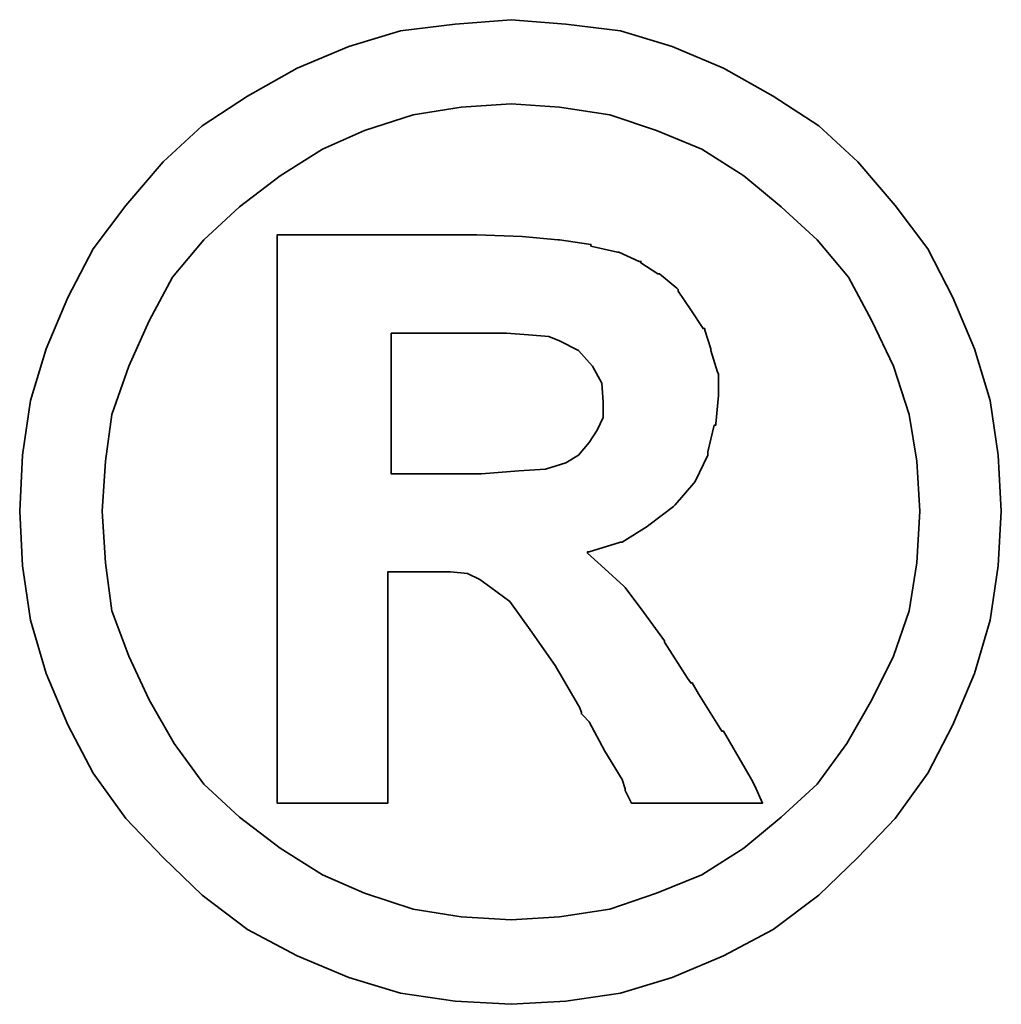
# Model space of a CAD drawing. Header units: inches. Extents: x -2126 to 1950, y 74 to 2136.
# Tile 48 of 52: x 221.856 to 222.393, y 144.174 to 144.712. Entities that reach past the tile are written whole.
import ezdxf

# ---------------------------------------------------------------- set-up
doc = ezdxf.new("R2010")
doc.units = ezdxf.units.IN
doc.header["$MEASUREMENT"] = 0
doc.layers.add('DIM', color=4, linetype='Continuous')
doc.layers.add('layer 1', color=7, linetype='Continuous')

# ---------------------------------------------------------------- blocks, each defined once
blk = doc.blocks.new('TBI MOTION logo(完整正式版)')
at = {"layer": 'layer 1', "color": 22, "lineweight": 35}
for points, knots in [([(81.20634, 4.98624), (81.20634, 4.98624), (81.18649, 5.32862), (81.18649, 5.32862), (81.18649, 5.32862), (81.18649, 5.32862), (81.13886, 5.66206), (81.13886, 5.66206), (81.13886, 5.66206), (81.13886, 5.66206), (81.04359, 5.97764), (81.04359, 5.97764), (81.04359, 5.97764), (81.04359, 5.97764), (80.91061, 6.29124), (80.91061, 6.29124), (80.91061, 6.29124), (80.91061, 6.29124), (80.75778, 6.58697), (80.75778, 6.58697), (80.75778, 6.58697), (80.75778, 6.58697), (80.5593, 6.85294), (80.5593, 6.85294), (80.5593, 6.85294), (80.5593, 6.85294), (80.33105, 7.1189), (80.33105, 7.1189), (80.33105, 7.1189), (80.33105, 7.1189), (80.09287, 7.33921), (80.09287, 7.33921), (80.09287, 7.33921), (80.09287, 7.33921), (79.815, 7.51982), (79.815, 7.51982), (79.815, 7.51982), (79.815, 7.51982), (79.51133, 7.69051), (79.51133, 7.69051), (79.51133, 7.69051), (79.51133, 7.69051), (79.19773, 7.8235), (79.19773, 7.8235), (79.19773, 7.8235), (79.19773, 7.8235), (78.88215, 7.91877), (78.88215, 7.91877), (78.88215, 7.91877), (78.88215, 7.91877), (78.54871, 7.95846), (78.54871, 7.95846), (78.54871, 7.95846), (78.54871, 7.95846), (78.21526, 7.98625), (78.21526, 7.98625), (78.21526, 7.98625), (78.21526, 7.98625), (77.87388, 7.95846), (77.87388, 7.95846), (77.87388, 7.95846), (77.87388, 7.95846), (77.54044, 7.91877), (77.54044, 7.91877), (77.54044, 7.91877), (77.54044, 7.91877), (77.22485, 7.8235), (77.22485, 7.8235), (77.22485, 7.8235), (77.22485, 7.8235), (76.91027, 7.69051), (76.91027, 7.69051), (76.91027, 7.69051), (76.91027, 7.69051), (76.6056, 7.51982), (76.6056, 7.51982), (76.6056, 7.51982), (76.6056, 7.51982), (76.32972, 7.33921), (76.32972, 7.33921), (76.32972, 7.33921), (76.32972, 7.33921), (76.09154, 7.1189), (76.09154, 7.1189), (76.09154, 7.1189), (76.09154, 7.1189), (75.86329, 6.85294), (75.86329, 6.85294), (75.86329, 6.85294), (75.86329, 6.85294), (75.66382, 6.58697), (75.66382, 6.58697), (75.66382, 6.58697), (75.66382, 6.58697), (75.51099, 6.29124), (75.51099, 6.29124), (75.51099, 6.29124), (75.51099, 6.29124), (75.37702, 5.97764), (75.37702, 5.97764), (75.37702, 5.97764), (75.37702, 5.97764), (75.28175, 5.66206), (75.28175, 5.66206), (75.28175, 5.66206), (75.28175, 5.66206), (75.23411, 5.32862), (75.23411, 5.32862), (75.23411, 5.32862), (75.23411, 5.32862), (75.21625, 4.98624), (75.21625, 4.98624), (75.21625, 4.98624), (75.21625, 4.98624), (75.23411, 4.6528), (75.23411, 4.6528), (75.23411, 4.6528), (75.23411, 4.6528), (75.28175, 4.32035), (75.28175, 4.32035), (75.28175, 4.32035), (75.28175, 4.32035), (75.37702, 3.99583), (75.37702, 3.99583), (75.37702, 3.99583), (75.37702, 3.99583), (75.51099, 3.68224), (75.51099, 3.68224), (75.51099, 3.68224), (75.51099, 3.68224), (75.66382, 3.38749), (75.66382, 3.38749), (75.66382, 3.38749), (75.66382, 3.38749), (75.86329, 3.10963), (75.86329, 3.10963), (75.86329, 3.10963), (75.86329, 3.10963), (76.09154, 2.87145), (76.09154, 2.87145), (76.09154, 2.87145), (76.09154, 2.87145), (76.32972, 2.6432), (76.32972, 2.6432), (76.32972, 2.6432), (76.32972, 2.6432), (76.6056, 2.43381), (76.6056, 2.43381), (76.6056, 2.43381), (76.6056, 2.43381), (76.91027, 2.27205), (76.91027, 2.27205), (76.91027, 2.27205), (76.91027, 2.27205), (77.22485, 2.13906), (77.22485, 2.13906), (77.22485, 2.13906), (77.22485, 2.13906), (77.54044, 2.0438), (77.54044, 2.0438), (77.54044, 2.0438), (77.54044, 2.0438), (77.87388, 1.99616), (77.87388, 1.99616), (77.87388, 1.99616), (77.87388, 1.99616), (78.21526, 1.97631), (78.21526, 1.97631), (78.21526, 1.97631), (78.21526, 1.97631), (78.54871, 1.99616), (78.54871, 1.99616), (78.54871, 1.99616), (78.54871, 1.99616), (78.88215, 2.0438), (78.88215, 2.0438), (78.88215, 2.0438), (78.88215, 2.0438), (79.19773, 2.13906), (79.19773, 2.13906), (79.19773, 2.13906), (79.19773, 2.13906), (79.51133, 2.27205), (79.51133, 2.27205), (79.51133, 2.27205), (79.51133, 2.27205), (79.815, 2.43381), (79.815, 2.43381), (79.815, 2.43381), (79.815, 2.43381), (80.09287, 2.6432), (80.09287, 2.6432), (80.09287, 2.6432), (80.09287, 2.6432), (80.33105, 2.87145), (80.33105, 2.87145), (80.33105, 2.87145), (80.33105, 2.87145), (80.5593, 3.10963), (80.5593, 3.10963), (80.5593, 3.10963), (80.5593, 3.10963), (80.75778, 3.38749), (80.75778, 3.38749), (80.75778, 3.38749), (80.75778, 3.38749), (80.91061, 3.68224), (80.91061, 3.68224), (80.91061, 3.68224), (80.91061, 3.68224), (81.04359, 3.99583), (81.04359, 3.99583), (81.04359, 3.99583), (81.04359, 3.99583), (81.13886, 4.32035), (81.13886, 4.32035), (81.13886, 4.32035), (81.13886, 4.32035), (81.18649, 4.6528), (81.18649, 4.6528), (81.18649, 4.6528), (81.18649, 4.6528), (81.20634, 4.98624), (81.20634, 4.98624)], [0, 0, 0, 0, 0.0178571, 0.0178571, 0.0178571, 0.0178571, 0.0357143, 0.0357143, 0.0357143, 0.0357143, 0.0535714, 0.0535714, 0.0535714, 0.0535714, 0.0714286, 0.0714286, 0.0714286, 0.0714286, 0.0892857, 0.0892857, 0.0892857, 0.0892857, 0.1071429, 0.1071429, 0.1071429, 0.1071429, 0.125, 0.125, 0.125, 0.125, 0.1428571, 0.1428571, 0.1428571, 0.1428571, 0.1607143, 0.1607143, 0.1607143, 0.1607143, 0.1785714, 0.1785714, 0.1785714, 0.1785714, 0.1964286, 0.1964286, 0.1964286, 0.1964286, 0.2142857, 0.2142857, 0.2142857, 0.2142857, 0.2321429, 0.2321429, 0.2321429, 0.2321429, 0.25, 0.25, 0.25, 0.25, 0.2678571, 0.2678571, 0.2678571, 0.2678571, 0.2857143, 0.2857143, 0.2857143, 0.2857143, 0.3035714, 0.3035714, 0.3035714, 0.3035714, 0.3214286, 0.3214286, 0.3214286, 0.3214286, 0.3392857, 0.3392857, 0.3392857, 0.3392857, 0.3571429, 0.3571429, 0.3571429, 0.3571429, 0.375, 0.375, 0.375, 0.375, 0.3928571, 0.3928571, 0.3928571, 0.3928571, 0.4107143, 0.4107143, 0.4107143, 0.4107143, 0.4285714, 0.4285714, 0.4285714, 0.4285714, 0.4464286, 0.4464286, 0.4464286, 0.4464286, 0.4642857, 0.4642857, 0.4642857, 0.4642857, 0.4821429, 0.4821429, 0.4821429, 0.4821429, 0.5, 0.5, 0.5, 0.5, 0.5178571, 0.5178571, 0.5178571, 0.5178571, 0.5357143, 0.5357143, 0.5357143, 0.5357143, 0.5535714, 0.5535714, 0.5535714, 0.5535714, 0.5714286, 0.5714286, 0.5714286, 0.5714286, 0.5892857, 0.5892857, 0.5892857, 0.5892857, 0.6071429, 0.6071429, 0.6071429, 0.6071429, 0.625, 0.625, 0.625, 0.625, 0.6428571, 0.6428571, 0.6428571, 0.6428571, 0.6607143, 0.6607143, 0.6607143, 0.6607143, 0.6785714, 0.6785714, 0.6785714, 0.6785714, 0.6964286, 0.6964286, 0.6964286, 0.6964286, 0.7142857, 0.7142857, 0.7142857, 0.7142857, 0.7321429, 0.7321429, 0.7321429, 0.7321429, 0.75, 0.75, 0.75, 0.75, 0.7678571, 0.7678571, 0.7678571, 0.7678571, 0.7857143, 0.7857143, 0.7857143, 0.7857143, 0.8035714, 0.8035714, 0.8035714, 0.8035714, 0.8214286, 0.8214286, 0.8214286, 0.8214286, 0.8392857, 0.8392857, 0.8392857, 0.8392857, 0.8571429, 0.8571429, 0.8571429, 0.8571429, 0.875, 0.875, 0.875, 0.875, 0.8928571, 0.8928571, 0.8928571, 0.8928571, 0.9107143, 0.9107143, 0.9107143, 0.9107143, 0.9285714, 0.9285714, 0.9285714, 0.9285714, 0.9464286, 0.9464286, 0.9464286, 0.9464286, 0.9642857, 0.9642857, 0.9642857, 0.9642857, 0.9821429, 0.9821429, 0.9821429, 0.9821429, 1, 1, 1, 1]), ([(80.71014, 4.98624), (80.71014, 4.98624), (80.69129, 5.29091), (80.69129, 5.29091), (80.69129, 5.29091), (80.69129, 5.29091), (80.64464, 5.57672), (80.64464, 5.57672), (80.64464, 5.57672), (80.64464, 5.57672), (80.54937, 5.87245), (80.54937, 5.87245), (80.54937, 5.87245), (80.54937, 5.87245), (80.41639, 6.14833), (80.41639, 6.14833), (80.41639, 6.14833), (80.41639, 6.14833), (80.27349, 6.41429), (80.27349, 6.41429), (80.27349, 6.41429), (80.27349, 6.41429), (80.08295, 6.64255), (80.08295, 6.64255), (80.08295, 6.64255), (80.08295, 6.64255), (79.86264, 6.84301), (79.86264, 6.84301), (79.86264, 6.84301), (79.86264, 6.84301), (79.63439, 7.03355), (79.63439, 7.03355), (79.63439, 7.03355), (79.63439, 7.03355), (79.37835, 7.1963), (79.37835, 7.1963), (79.37835, 7.1963), (79.37835, 7.1963), (79.10246, 7.30944), (79.10246, 7.30944), (79.10246, 7.30944), (79.10246, 7.30944), (78.81665, 7.40471), (78.81665, 7.40471), (78.81665, 7.40471), (78.81665, 7.40471), (78.511, 7.45234), (78.511, 7.45234), (78.511, 7.45234), (78.511, 7.45234), (78.21526, 7.47219), (78.21526, 7.47219), (78.21526, 7.47219), (78.21526, 7.47219), (77.9106, 7.45234), (77.9106, 7.45234), (77.9106, 7.45234), (77.9106, 7.45234), (77.61685, 7.40471), (77.61685, 7.40471), (77.61685, 7.40471), (77.61685, 7.40471), (77.32012, 7.30944), (77.32012, 7.30944), (77.32012, 7.30944), (77.32012, 7.30944), (77.06309, 7.1963), (77.06309, 7.1963), (77.06309, 7.1963), (77.06309, 7.1963), (76.80606, 7.03355), (76.80606, 7.03355), (76.80606, 7.03355), (76.80606, 7.03355), (76.55797, 6.84301), (76.55797, 6.84301), (76.55797, 6.84301), (76.55797, 6.84301), (76.34063, 6.64255), (76.34063, 6.64255), (76.34063, 6.64255), (76.34063, 6.64255), (76.1491, 6.41429), (76.1491, 6.41429), (76.1491, 6.41429), (76.1491, 6.41429), (76.0062, 6.14833), (76.0062, 6.14833), (76.0062, 6.14833), (76.0062, 6.14833), (75.88314, 5.87245), (75.88314, 5.87245), (75.88314, 5.87245), (75.88314, 5.87245), (75.77794, 5.57672), (75.77794, 5.57672), (75.77794, 5.57672), (75.77794, 5.57672), (75.73924, 5.29091), (75.73924, 5.29091), (75.73924, 5.29091), (75.73924, 5.29091), (75.72039, 4.98624), (75.72039, 4.98624), (75.72039, 4.98624), (75.72039, 4.98624), (75.73924, 4.67165), (75.73924, 4.67165), (75.73924, 4.67165), (75.73924, 4.67165), (75.77794, 4.37791), (75.77794, 4.37791), (75.77794, 4.37791), (75.77794, 4.37791), (75.88314, 4.10102), (75.88314, 4.10102), (75.88314, 4.10102), (75.88314, 4.10102), (76.0062, 3.83407), (76.0062, 3.83407), (76.0062, 3.83407), (76.0062, 3.83407), (76.15902, 3.56811), (76.15902, 3.56811), (76.15902, 3.56811), (76.15902, 3.56811), (76.34063, 3.32001), (76.34063, 3.32001), (76.34063, 3.32001), (76.34063, 3.32001), (76.55797, 3.11955), (76.55797, 3.11955), (76.55797, 3.11955), (76.55797, 3.11955), (76.80606, 2.92901), (76.80606, 2.92901), (76.80606, 2.92901), (76.80606, 2.92901), (77.06309, 2.76725), (77.06309, 2.76725), (77.06309, 2.76725), (77.06309, 2.76725), (77.32012, 2.65412), (77.32012, 2.65412), (77.32012, 2.65412), (77.32012, 2.65412), (77.61685, 2.55786), (77.61685, 2.55786), (77.61685, 2.55786), (77.61685, 2.55786), (77.9106, 2.51022), (77.9106, 2.51022), (77.9106, 2.51022), (77.9106, 2.51022), (78.21526, 2.49137), (78.21526, 2.49137), (78.21526, 2.49137), (78.21526, 2.49137), (78.511, 2.51022), (78.511, 2.51022), (78.511, 2.51022), (78.511, 2.51022), (78.81665, 2.55786), (78.81665, 2.55786), (78.81665, 2.55786), (78.81665, 2.55786), (79.10246, 2.65412), (79.10246, 2.65412), (79.10246, 2.65412), (79.10246, 2.65412), (79.37835, 2.76725), (79.37835, 2.76725), (79.37835, 2.76725), (79.37835, 2.76725), (79.63439, 2.92901), (79.63439, 2.92901), (79.63439, 2.92901), (79.63439, 2.92901), (79.86264, 3.11955), (79.86264, 3.11955), (79.86264, 3.11955), (79.86264, 3.11955), (80.08295, 3.32001), (80.08295, 3.32001), (80.08295, 3.32001), (80.08295, 3.32001), (80.26356, 3.56811), (80.26356, 3.56811), (80.26356, 3.56811), (80.26356, 3.56811), (80.41639, 3.83407), (80.41639, 3.83407), (80.41639, 3.83407), (80.41639, 3.83407), (80.54937, 4.10102), (80.54937, 4.10102), (80.54937, 4.10102), (80.54937, 4.10102), (80.64464, 4.37791), (80.64464, 4.37791), (80.64464, 4.37791), (80.64464, 4.37791), (80.69129, 4.67165), (80.69129, 4.67165), (80.69129, 4.67165), (80.69129, 4.67165), (80.71014, 4.98624), (80.71014, 4.98624)], [0, 0, 0, 0, 0.0192308, 0.0192308, 0.0192308, 0.0192308, 0.0384615, 0.0384615, 0.0384615, 0.0384615, 0.0576923, 0.0576923, 0.0576923, 0.0576923, 0.0769231, 0.0769231, 0.0769231, 0.0769231, 0.0961538, 0.0961538, 0.0961538, 0.0961538, 0.1153846, 0.1153846, 0.1153846, 0.1153846, 0.1346154, 0.1346154, 0.1346154, 0.1346154, 0.1538462, 0.1538462, 0.1538462, 0.1538462, 0.1730769, 0.1730769, 0.1730769, 0.1730769, 0.1923077, 0.1923077, 0.1923077, 0.1923077, 0.2115385, 0.2115385, 0.2115385, 0.2115385, 0.2307692, 0.2307692, 0.2307692, 0.2307692, 0.25, 0.25, 0.25, 0.25, 0.2692308, 0.2692308, 0.2692308, 0.2692308, 0.2884615, 0.2884615, 0.2884615, 0.2884615, 0.3076923, 0.3076923, 0.3076923, 0.3076923, 0.3269231, 0.3269231, 0.3269231, 0.3269231, 0.3461538, 0.3461538, 0.3461538, 0.3461538, 0.3653846, 0.3653846, 0.3653846, 0.3653846, 0.3846154, 0.3846154, 0.3846154, 0.3846154, 0.4038462, 0.4038462, 0.4038462, 0.4038462, 0.4230769, 0.4230769, 0.4230769, 0.4230769, 0.4423077, 0.4423077, 0.4423077, 0.4423077, 0.4615385, 0.4615385, 0.4615385, 0.4615385, 0.4807692, 0.4807692, 0.4807692, 0.4807692, 0.5, 0.5, 0.5, 0.5, 0.5192308, 0.5192308, 0.5192308, 0.5192308, 0.5384615, 0.5384615, 0.5384615, 0.5384615, 0.5576923, 0.5576923, 0.5576923, 0.5576923, 0.5769231, 0.5769231, 0.5769231, 0.5769231, 0.5961538, 0.5961538, 0.5961538, 0.5961538, 0.6153846, 0.6153846, 0.6153846, 0.6153846, 0.6346154, 0.6346154, 0.6346154, 0.6346154, 0.6538462, 0.6538462, 0.6538462, 0.6538462, 0.6730769, 0.6730769, 0.6730769, 0.6730769, 0.6923077, 0.6923077, 0.6923077, 0.6923077, 0.7115385, 0.7115385, 0.7115385, 0.7115385, 0.7307692, 0.7307692, 0.7307692, 0.7307692, 0.75, 0.75, 0.75, 0.75, 0.7692308, 0.7692308, 0.7692308, 0.7692308, 0.7884615, 0.7884615, 0.7884615, 0.7884615, 0.8076923, 0.8076923, 0.8076923, 0.8076923, 0.8269231, 0.8269231, 0.8269231, 0.8269231, 0.8461538, 0.8461538, 0.8461538, 0.8461538, 0.8653846, 0.8653846, 0.8653846, 0.8653846, 0.8846154, 0.8846154, 0.8846154, 0.8846154, 0.9038462, 0.9038462, 0.9038462, 0.9038462, 0.9230769, 0.9230769, 0.9230769, 0.9230769, 0.9423077, 0.9423077, 0.9423077, 0.9423077, 0.9615385, 0.9615385, 0.9615385, 0.9615385, 0.9807692, 0.9807692, 0.9807692, 0.9807692, 1, 1, 1, 1]), ([(76.78721, 3.2823), (76.78721, 3.2823), (76.78721, 3.32001), (76.78721, 3.32001), (76.78721, 3.32001), (76.78721, 3.32001), (76.78721, 3.42422), (76.78721, 3.42422), (76.78721, 3.42422), (76.78721, 3.42422), (76.78721, 3.59689), (76.78721, 3.59689), (76.78721, 3.59689), (76.78721, 3.59689), (76.78721, 3.80529), (76.78721, 3.80529), (76.78721, 3.80529), (76.78721, 3.80529), (76.78721, 4.0524), (76.78721, 4.0524), (76.78721, 4.0524), (76.78721, 4.0524), (76.78721, 4.32035), (76.78721, 4.32035), (76.78721, 4.32035), (76.78721, 4.32035), (76.78721, 4.92868), (76.78721, 4.92868), (76.78721, 4.92868), (76.78721, 4.92868), (76.78721, 5.53801), (76.78721, 5.53801), (76.78721, 5.53801), (76.78721, 5.53801), (76.78721, 5.82482), (76.78721, 5.82482), (76.78721, 5.82482), (76.78721, 5.82482), (76.78721, 6.07291), (76.78721, 6.07291), (76.78721, 6.07291), (76.78721, 6.07291), (76.78721, 6.30017), (76.78721, 6.30017), (76.78721, 6.30017), (76.78721, 6.30017), (76.78721, 6.45399), (76.78721, 6.45399), (76.78721, 6.45399), (76.78721, 6.45399), (76.78721, 6.5572), (76.78721, 6.5572), (76.78721, 6.5572), (76.78721, 6.5572), (76.78721, 6.59689), (76.78721, 6.59689), (76.78721, 6.59689), (76.78721, 6.59689), (76.78721, 6.67232), (76.78721, 6.67232), (76.78721, 6.67232), (76.78721, 6.67232), (76.8537, 6.67232), (76.8537, 6.67232), (76.8537, 6.67232), (76.8537, 6.67232), (76.87355, 6.67232), (76.87355, 6.67232), (76.87355, 6.67232), (76.87355, 6.67232), (76.91027, 6.67232), (76.91027, 6.67232), (76.91027, 6.67232), (76.91027, 6.67232), (77.04424, 6.67232), (77.04424, 6.67232), (77.04424, 6.67232), (77.04424, 6.67232), (77.22485, 6.67232), (77.22485, 6.67232), (77.22485, 6.67232), (77.22485, 6.67232), (77.43524, 6.67232), (77.43524, 6.67232), (77.43524, 6.67232), (77.43524, 6.67232), (77.65357, 6.67232), (77.65357, 6.67232), (77.65357, 6.67232), (77.65357, 6.67232), (77.82625, 6.67232), (77.82625, 6.67232), (77.82625, 6.67232), (77.82625, 6.67232), (77.94037, 6.67232), (77.94037, 6.67232), (77.94037, 6.67232), (77.94037, 6.67232), (77.97709, 6.67232), (77.97709, 6.67232), (77.97709, 6.67232), (77.97709, 6.67232), (77.99694, 6.67232), (77.99694, 6.67232), (77.99694, 6.67232), (77.99694, 6.67232), (78.00686, 6.67232), (78.00686, 6.67232), (78.00686, 6.67232), (78.00686, 6.67232), (78.28275, 6.6624), (78.28275, 6.6624), (78.28275, 6.6624), (78.28275, 6.6624), (78.50107, 6.64255), (78.50107, 6.64255), (78.50107, 6.64255), (78.50107, 6.64255), (78.511, 6.64255), (78.511, 6.64255), (78.511, 6.64255), (78.511, 6.64255), (78.70154, 6.61476), (78.70154, 6.61476), (78.70154, 6.61476), (78.70154, 6.61476), (78.70154, 6.60483), (78.70154, 6.60483), (78.70154, 6.60483), (78.70154, 6.60483), (78.86429, 6.56713), (78.86429, 6.56713), (78.86429, 6.56713), (78.86429, 6.56713), (78.87223, 6.56713), (78.87223, 6.56713), (78.87223, 6.56713), (78.87223, 6.56713), (78.99727, 6.51056), (78.99727, 6.51056), (78.99727, 6.51056), (78.99727, 6.51056), (79.00719, 6.51056), (79.00719, 6.51056), (79.00719, 6.51056), (79.00719, 6.51056), (79.00719, 6.50162), (79.00719, 6.50162), (79.00719, 6.50162), (79.00719, 6.50162), (79.1104, 6.43415), (79.1104, 6.43415), (79.1104, 6.43415), (79.1104, 6.43415), (79.12132, 6.43415), (79.12132, 6.43415), (79.12132, 6.43415), (79.12132, 6.43415), (79.22552, 6.34781), (79.22552, 6.34781), (79.22552, 6.34781), (79.22552, 6.34781), (79.23544, 6.33888), (79.23544, 6.33888), (79.23544, 6.33888), (79.23544, 6.33888), (79.23544, 6.32895), (79.23544, 6.32895), (79.23544, 6.32895), (79.23544, 6.32895), (79.31087, 6.21483), (79.31087, 6.21483), (79.31087, 6.21483), (79.31087, 6.21483), (79.38629, 6.1007), (79.38629, 6.1007), (79.38629, 6.1007), (79.38629, 6.1007), (79.3972, 6.1007), (79.3972, 6.1007), (79.3972, 6.1007), (79.3972, 6.1007), (79.3972, 6.09078), (79.3972, 6.09078), (79.3972, 6.09078), (79.3972, 6.09078), (79.43392, 5.97764), (79.43392, 5.97764), (79.43392, 5.97764), (79.43392, 5.97764), (79.43392, 5.96772), (79.43392, 5.96772), (79.43392, 5.96772), (79.43392, 5.96772), (79.47362, 5.83474), (79.47362, 5.83474), (79.47362, 5.83474), (79.47362, 5.83474), (79.48156, 5.82482), (79.48156, 5.82482), (79.48156, 5.82482), (79.48156, 5.82482), (79.48156, 5.69977), (79.48156, 5.69977), (79.48156, 5.69977), (79.48156, 5.69977), (79.48156, 5.69183), (79.48156, 5.69183), (79.48156, 5.69183), (79.48156, 5.69183), (79.4637, 5.51915), (79.4637, 5.51915), (79.4637, 5.51915), (79.4637, 5.51915), (79.4637, 5.51122), (79.4637, 5.51122), (79.4637, 5.51122), (79.4637, 5.51122), (79.45377, 5.51122), (79.45377, 5.51122), (79.45377, 5.51122), (79.45377, 5.51122), (79.41507, 5.34847), (79.41507, 5.34847), (79.41507, 5.34847), (79.41507, 5.34847), (79.41507, 5.33854), (79.41507, 5.33854), (79.41507, 5.33854), (79.41507, 5.33854), (79.41507, 5.32862), (79.41507, 5.32862), (79.41507, 5.32862), (79.41507, 5.32862), (79.33865, 5.16785), (79.33865, 5.16785), (79.33865, 5.16785), (79.33865, 5.16785), (79.33071, 5.15693), (79.33071, 5.15693), (79.33071, 5.15693), (79.33071, 5.15693), (79.2156, 5.02495), (79.2156, 5.02495), (79.2156, 5.02495), (79.2156, 5.02495), (79.20567, 5.01502), (79.20567, 5.01502), (79.20567, 5.01502), (79.20567, 5.01502), (79.05483, 4.89991), (79.05483, 4.89991), (79.05483, 4.89991), (79.05483, 4.89991), (79.04491, 4.89197), (79.04491, 4.89197), (79.04491, 4.89197), (79.04491, 4.89197), (78.89208, 4.7967), (78.89208, 4.7967), (78.89208, 4.7967), (78.89208, 4.7967), (78.88215, 4.7967), (78.88215, 4.7967), (78.88215, 4.7967), (78.88215, 4.7967), (78.69161, 4.73913), (78.69161, 4.73913), (78.69161, 4.73913), (78.69161, 4.73913), (78.68169, 4.73913), (78.68169, 4.73913), (78.68169, 4.73913), (78.68169, 4.73913), (78.68169, 4.72921), (78.68169, 4.72921), (78.68169, 4.72921), (78.68169, 4.72921), (78.78688, 4.63394), (78.78688, 4.63394), (78.78688, 4.63394), (78.78688, 4.63394), (78.902, 4.52875), (78.902, 4.52875), (78.902, 4.52875), (78.902, 4.52875), (78.91093, 4.52081), (78.91093, 4.52081), (78.91093, 4.52081), (78.91093, 4.52081), (79.02506, 4.36798), (79.02506, 4.36798), (79.02506, 4.36798), (79.02506, 4.36798), (79.1501, 4.1953), (79.1501, 4.1953), (79.1501, 4.1953), (79.1501, 4.1953), (79.1501, 4.18736), (79.1501, 4.18736), (79.1501, 4.18736), (79.1501, 4.18736), (79.29201, 3.96705), (79.29201, 3.96705), (79.29201, 3.96705), (79.29201, 3.96705), (79.31087, 3.93828), (79.31087, 3.93828), (79.31087, 3.93828), (79.31087, 3.93828), (79.32079, 3.93828), (79.32079, 3.93828), (79.32079, 3.93828), (79.32079, 3.93828), (79.3585, 3.87178), (79.3585, 3.87178), (79.3585, 3.87178), (79.3585, 3.87178), (79.50141, 3.64353), (79.50141, 3.64353), (79.50141, 3.64353), (79.50141, 3.64353), (79.51133, 3.64353), (79.51133, 3.64353), (79.51133, 3.64353), (79.51133, 3.64353), (79.64431, 3.41528), (79.64431, 3.41528), (79.64431, 3.41528), (79.64431, 3.41528), (79.68202, 3.3478), (79.68202, 3.3478), (79.68202, 3.3478), (79.68202, 3.3478), (79.70187, 3.31009), (79.70187, 3.31009), (79.70187, 3.31009), (79.70187, 3.31009), (79.7495, 3.2049), (79.7495, 3.2049), (79.7495, 3.2049), (79.7495, 3.2049), (79.64431, 3.2049), (79.64431, 3.2049), (79.64431, 3.2049), (79.64431, 3.2049), (79.62546, 3.2049), (79.62546, 3.2049), (79.62546, 3.2049), (79.62546, 3.2049), (79.53912, 3.2049), (79.53912, 3.2049), (79.53912, 3.2049), (79.53912, 3.2049), (79.31087, 3.2049), (79.31087, 3.2049), (79.31087, 3.2049), (79.31087, 3.2049), (79.08262, 3.2049), (79.08262, 3.2049), (79.08262, 3.2049), (79.08262, 3.2049), (79.00719, 3.2049), (79.00719, 3.2049), (79.00719, 3.2049), (79.00719, 3.2049), (78.98735, 3.2049), (78.98735, 3.2049), (78.98735, 3.2049), (78.98735, 3.2049), (78.94964, 3.2049), (78.94964, 3.2049), (78.94964, 3.2049), (78.94964, 3.2049), (78.92979, 3.24459), (78.92979, 3.24459), (78.92979, 3.24459), (78.92979, 3.24459), (78.91093, 3.2823), (78.91093, 3.2823), (78.91093, 3.2823), (78.91093, 3.2823), (78.91093, 3.29223), (78.91093, 3.29223), (78.91093, 3.29223), (78.91093, 3.29223), (78.89208, 3.3478), (78.89208, 3.3478), (78.89208, 3.3478), (78.89208, 3.3478), (78.78688, 3.52048), (78.78688, 3.52048), (78.78688, 3.52048), (78.78688, 3.52048), (78.69161, 3.7001), (78.69161, 3.7001), (78.69161, 3.7001), (78.69161, 3.7001), (78.6539, 3.7388), (78.6539, 3.7388), (78.6539, 3.7388), (78.6539, 3.7388), (78.64398, 3.74873), (78.64398, 3.74873), (78.64398, 3.74873), (78.64398, 3.74873), (78.64398, 3.75766), (78.64398, 3.75766), (78.64398, 3.75766), (78.64398, 3.75766), (78.63405, 3.78644), (78.63405, 3.78644), (78.63405, 3.78644), (78.63405, 3.78644), (78.48321, 4.04347), (78.48321, 4.04347), (78.48321, 4.04347), (78.48321, 4.04347), (78.33038, 4.2618), (78.33038, 4.2618), (78.33038, 4.2618), (78.33038, 4.2618), (78.20732, 4.43447), (78.20732, 4.43447), (78.20732, 4.43447), (78.20732, 4.43447), (78.09221, 4.52081), (78.09221, 4.52081), (78.09221, 4.52081), (78.09221, 4.52081), (78.02472, 4.56845), (78.02472, 4.56845), (78.02472, 4.56845), (78.02472, 4.56845), (77.9493, 4.60616), (77.9493, 4.60616), (77.9493, 4.60616), (77.9493, 4.60616), (77.8451, 4.61608), (77.8451, 4.61608), (77.8451, 4.61608), (77.8451, 4.61608), (77.71113, 4.61608), (77.71113, 4.61608), (77.71113, 4.61608), (77.71113, 4.61608), (77.69128, 4.61608), (77.69128, 4.61608), (77.69128, 4.61608), (77.69128, 4.61608), (77.67342, 4.61608), (77.67342, 4.61608), (77.67342, 4.61608), (77.67342, 4.61608), (77.5583, 4.61608), (77.5583, 4.61608), (77.5583, 4.61608), (77.5583, 4.61608), (77.46303, 4.61608), (77.46303, 4.61608), (77.46303, 4.61608), (77.46303, 4.61608), (77.46303, 4.54761), (77.46303, 4.54761), (77.46303, 4.54761), (77.46303, 4.54761), (77.46303, 4.47318), (77.46303, 4.47318), (77.46303, 4.47318), (77.46303, 4.47318), (77.46303, 4.24294), (77.46303, 4.24294), (77.46303, 4.24294), (77.46303, 4.24294), (77.46303, 3.99583), (77.46303, 3.99583), (77.46303, 3.99583), (77.46303, 3.99583), (77.46303, 3.72888), (77.46303, 3.72888), (77.46303, 3.72888), (77.46303, 3.72888), (77.46303, 3.51055), (77.46303, 3.51055), (77.46303, 3.51055), (77.46303, 3.51055), (77.46303, 3.42422), (77.46303, 3.42422), (77.46303, 3.42422), (77.46303, 3.42422), (77.46303, 3.35773), (77.46303, 3.35773), (77.46303, 3.35773), (77.46303, 3.35773), (77.46303, 3.30017), (77.46303, 3.30017), (77.46303, 3.30017), (77.46303, 3.30017), (77.46303, 3.2823), (77.46303, 3.2823), (77.46303, 3.2823), (77.46303, 3.2823), (77.46303, 3.2049), (77.46303, 3.2049), (77.46303, 3.2049), (77.46303, 3.2049), (77.39753, 3.2049), (77.39753, 3.2049), (77.39753, 3.2049), (77.39753, 3.2049), (77.37768, 3.2049), (77.37768, 3.2049), (77.37768, 3.2049), (77.37768, 3.2049), (77.32012, 3.2049), (77.32012, 3.2049), (77.32012, 3.2049), (77.32012, 3.2049), (77.12165, 3.2049), (77.12165, 3.2049), (77.12165, 3.2049), (77.12165, 3.2049), (76.94897, 3.2049), (76.94897, 3.2049), (76.94897, 3.2049), (76.94897, 3.2049), (76.8924, 3.2049), (76.8924, 3.2049), (76.8924, 3.2049), (76.8924, 3.2049), (76.8537, 3.2049), (76.8537, 3.2049), (76.8537, 3.2049), (76.8537, 3.2049), (76.78721, 3.2049), (76.78721, 3.2049), (76.78721, 3.2049), (76.78721, 3.2049), (76.78721, 3.2823), (76.78721, 3.2823)], [0, 0, 0, 0, 0.0074074, 0.0074074, 0.0074074, 0.0074074, 0.0148148, 0.0148148, 0.0148148, 0.0148148, 0.0222222, 0.0222222, 0.0222222, 0.0222222, 0.0296296, 0.0296296, 0.0296296, 0.0296296, 0.037037, 0.037037, 0.037037, 0.037037, 0.0444444, 0.0444444, 0.0444444, 0.0444444, 0.0518519, 0.0518519, 0.0518519, 0.0518519, 0.0592593, 0.0592593, 0.0592593, 0.0592593, 0.0666667, 0.0666667, 0.0666667, 0.0666667, 0.0740741, 0.0740741, 0.0740741, 0.0740741, 0.0814815, 0.0814815, 0.0814815, 0.0814815, 0.0888889, 0.0888889, 0.0888889, 0.0888889, 0.0962963, 0.0962963, 0.0962963, 0.0962963, 0.1037037, 0.1037037, 0.1037037, 0.1037037, 0.1111111, 0.1111111, 0.1111111, 0.1111111, 0.1185185, 0.1185185, 0.1185185, 0.1185185, 0.1259259, 0.1259259, 0.1259259, 0.1259259, 0.1333333, 0.1333333, 0.1333333, 0.1333333, 0.1407407, 0.1407407, 0.1407407, 0.1407407, 0.1481481, 0.1481481, 0.1481481, 0.1481481, 0.1555556, 0.1555556, 0.1555556, 0.1555556, 0.162963, 0.162963, 0.162963, 0.162963, 0.1703704, 0.1703704, 0.1703704, 0.1703704, 0.1777778, 0.1777778, 0.1777778, 0.1777778, 0.1851852, 0.1851852, 0.1851852, 0.1851852, 0.1925926, 0.1925926, 0.1925926, 0.1925926, 0.2, 0.2, 0.2, 0.2, 0.2074074, 0.2074074, 0.2074074, 0.2074074, 0.2148148, 0.2148148, 0.2148148, 0.2148148, 0.2222222, 0.2222222, 0.2222222, 0.2222222, 0.2296296, 0.2296296, 0.2296296, 0.2296296, 0.237037, 0.237037, 0.237037, 0.237037, 0.2444444, 0.2444444, 0.2444444, 0.2444444, 0.2518519, 0.2518519, 0.2518519, 0.2518519, 0.2592593, 0.2592593, 0.2592593, 0.2592593, 0.2666667, 0.2666667, 0.2666667, 0.2666667, 0.2740741, 0.2740741, 0.2740741, 0.2740741, 0.2814815, 0.2814815, 0.2814815, 0.2814815, 0.2888889, 0.2888889, 0.2888889, 0.2888889, 0.2962963, 0.2962963, 0.2962963, 0.2962963, 0.3037037, 0.3037037, 0.3037037, 0.3037037, 0.3111111, 0.3111111, 0.3111111, 0.3111111, 0.3185185, 0.3185185, 0.3185185, 0.3185185, 0.3259259, 0.3259259, 0.3259259, 0.3259259, 0.3333333, 0.3333333, 0.3333333, 0.3333333, 0.3407407, 0.3407407, 0.3407407, 0.3407407, 0.3481481, 0.3481481, 0.3481481, 0.3481481, 0.3555556, 0.3555556, 0.3555556, 0.3555556, 0.362963, 0.362963, 0.362963, 0.362963, 0.3703704, 0.3703704, 0.3703704, 0.3703704, 0.3777778, 0.3777778, 0.3777778, 0.3777778, 0.3851852, 0.3851852, 0.3851852, 0.3851852, 0.3925926, 0.3925926, 0.3925926, 0.3925926, 0.4, 0.4, 0.4, 0.4, 0.4074074, 0.4074074, 0.4074074, 0.4074074, 0.4148148, 0.4148148, 0.4148148, 0.4148148, 0.4222222, 0.4222222, 0.4222222, 0.4222222, 0.4296296, 0.4296296, 0.4296296, 0.4296296, 0.437037, 0.437037, 0.437037, 0.437037, 0.4444444, 0.4444444, 0.4444444, 0.4444444, 0.4518519, 0.4518519, 0.4518519, 0.4518519, 0.4592593, 0.4592593, 0.4592593, 0.4592593, 0.4666667, 0.4666667, 0.4666667, 0.4666667, 0.4740741, 0.4740741, 0.4740741, 0.4740741, 0.4814815, 0.4814815, 0.4814815, 0.4814815, 0.4888889, 0.4888889, 0.4888889, 0.4888889, 0.4962963, 0.4962963, 0.4962963, 0.4962963, 0.5037037, 0.5037037, 0.5037037, 0.5037037, 0.5111111, 0.5111111, 0.5111111, 0.5111111, 0.5185185, 0.5185185, 0.5185185, 0.5185185, 0.5259259, 0.5259259, 0.5259259, 0.5259259, 0.5333333, 0.5333333, 0.5333333, 0.5333333, 0.5407407, 0.5407407, 0.5407407, 0.5407407, 0.5481481, 0.5481481, 0.5481481, 0.5481481, 0.5555556, 0.5555556, 0.5555556, 0.5555556, 0.562963, 0.562963, 0.562963, 0.562963, 0.5703704, 0.5703704, 0.5703704, 0.5703704, 0.5777778, 0.5777778, 0.5777778, 0.5777778, 0.5851852, 0.5851852, 0.5851852, 0.5851852, 0.5925926, 0.5925926, 0.5925926, 0.5925926, 0.6, 0.6, 0.6, 0.6, 0.6074074, 0.6074074, 0.6074074, 0.6074074, 0.6148148, 0.6148148, 0.6148148, 0.6148148, 0.6222222, 0.6222222, 0.6222222, 0.6222222, 0.6296296, 0.6296296, 0.6296296, 0.6296296, 0.637037, 0.637037, 0.637037, 0.637037, 0.6444444, 0.6444444, 0.6444444, 0.6444444, 0.6518519, 0.6518519, 0.6518519, 0.6518519, 0.6592593, 0.6592593, 0.6592593, 0.6592593, 0.6666667, 0.6666667, 0.6666667, 0.6666667, 0.6740741, 0.6740741, 0.6740741, 0.6740741, 0.6814815, 0.6814815, 0.6814815, 0.6814815, 0.6888889, 0.6888889, 0.6888889, 0.6888889, 0.6962963, 0.6962963, 0.6962963, 0.6962963, 0.7037037, 0.7037037, 0.7037037, 0.7037037, 0.7111111, 0.7111111, 0.7111111, 0.7111111, 0.7185185, 0.7185185, 0.7185185, 0.7185185, 0.7259259, 0.7259259, 0.7259259, 0.7259259, 0.7333333, 0.7333333, 0.7333333, 0.7333333, 0.7407407, 0.7407407, 0.7407407, 0.7407407, 0.7481481, 0.7481481, 0.7481481, 0.7481481, 0.7555556, 0.7555556, 0.7555556, 0.7555556, 0.762963, 0.762963, 0.762963, 0.762963, 0.7703704, 0.7703704, 0.7703704, 0.7703704, 0.7777778, 0.7777778, 0.7777778, 0.7777778, 0.7851852, 0.7851852, 0.7851852, 0.7851852, 0.7925926, 0.7925926, 0.7925926, 0.7925926, 0.8, 0.8, 0.8, 0.8, 0.8074074, 0.8074074, 0.8074074, 0.8074074, 0.8148148, 0.8148148, 0.8148148, 0.8148148, 0.8222222, 0.8222222, 0.8222222, 0.8222222, 0.8296296, 0.8296296, 0.8296296, 0.8296296, 0.837037, 0.837037, 0.837037, 0.837037, 0.8444444, 0.8444444, 0.8444444, 0.8444444, 0.8518519, 0.8518519, 0.8518519, 0.8518519, 0.8592593, 0.8592593, 0.8592593, 0.8592593, 0.8666667, 0.8666667, 0.8666667, 0.8666667, 0.8740741, 0.8740741, 0.8740741, 0.8740741, 0.8814815, 0.8814815, 0.8814815, 0.8814815, 0.8888889, 0.8888889, 0.8888889, 0.8888889, 0.8962963, 0.8962963, 0.8962963, 0.8962963, 0.9037037, 0.9037037, 0.9037037, 0.9037037, 0.9111111, 0.9111111, 0.9111111, 0.9111111, 0.9185185, 0.9185185, 0.9185185, 0.9185185, 0.9259259, 0.9259259, 0.9259259, 0.9259259, 0.9333333, 0.9333333, 0.9333333, 0.9333333, 0.9407407, 0.9407407, 0.9407407, 0.9407407, 0.9481481, 0.9481481, 0.9481481, 0.9481481, 0.9555556, 0.9555556, 0.9555556, 0.9555556, 0.962963, 0.962963, 0.962963, 0.962963, 0.9703704, 0.9703704, 0.9703704, 0.9703704, 0.9777778, 0.9777778, 0.9777778, 0.9777778, 0.9851852, 0.9851852, 0.9851852, 0.9851852, 0.9925926, 0.9925926, 0.9925926, 0.9925926, 1, 1, 1, 1]), ([(77.48288, 6.07291), (77.48288, 6.07291), (77.48288, 5.99551), (77.48288, 5.99551), (77.48288, 5.99551), (77.48288, 5.99551), (77.48288, 5.82482), (77.48288, 5.82482), (77.48288, 5.82482), (77.48288, 5.82482), (77.48288, 5.63328), (77.48288, 5.63328), (77.48288, 5.63328), (77.48288, 5.63328), (77.48288, 5.46358), (77.48288, 5.46358), (77.48288, 5.46358), (77.48288, 5.46358), (77.48288, 5.29091), (77.48288, 5.29091), (77.48288, 5.29091), (77.48288, 5.29091), (77.48288, 5.21449), (77.48288, 5.21449), (77.48288, 5.21449), (77.48288, 5.21449), (77.50074, 5.21449), (77.50074, 5.21449), (77.50074, 5.21449), (77.50074, 5.21449), (77.71113, 5.21449), (77.71113, 5.21449), (77.71113, 5.21449), (77.71113, 5.21449), (77.94037, 5.21449), (77.94037, 5.21449), (77.94037, 5.21449), (77.94037, 5.21449), (78.01579, 5.21449), (78.01579, 5.21449), (78.01579, 5.21449), (78.01579, 5.21449), (78.03465, 5.21449), (78.03465, 5.21449), (78.03465, 5.21449), (78.03465, 5.21449), (78.2629, 5.23335), (78.2629, 5.23335), (78.2629, 5.23335), (78.2629, 5.23335), (78.42565, 5.24327), (78.42565, 5.24327), (78.42565, 5.24327), (78.42565, 5.24327), (78.54871, 5.28098), (78.54871, 5.28098), (78.54871, 5.28098), (78.54871, 5.28098), (78.62611, 5.32862), (78.62611, 5.32862), (78.62611, 5.32862), (78.62611, 5.32862), (78.69161, 5.40503), (78.69161, 5.40503), (78.69161, 5.40503), (78.69161, 5.40503), (78.73925, 5.48145), (78.73925, 5.48145), (78.73925, 5.48145), (78.73925, 5.48145), (78.77696, 5.55885), (78.77696, 5.55885), (78.77696, 5.55885), (78.77696, 5.55885), (78.77696, 5.65214), (78.77696, 5.65214), (78.77696, 5.65214), (78.77696, 5.65214), (78.76902, 5.76726), (78.76902, 5.76726), (78.76902, 5.76726), (78.76902, 5.76726), (78.71146, 5.87245), (78.71146, 5.87245), (78.71146, 5.87245), (78.71146, 5.87245), (78.62611, 5.96772), (78.62611, 5.96772), (78.62611, 5.96772), (78.62611, 5.96772), (78.511, 6.02528), (78.511, 6.02528), (78.511, 6.02528), (78.511, 6.02528), (78.44451, 6.05306), (78.44451, 6.05306), (78.44451, 6.05306), (78.44451, 6.05306), (78.32046, 6.06299), (78.32046, 6.06299), (78.32046, 6.06299), (78.32046, 6.06299), (78.18748, 6.07291), (78.18748, 6.07291), (78.18748, 6.07291), (78.18748, 6.07291), (77.99694, 6.07291), (77.99694, 6.07291), (77.99694, 6.07291), (77.99694, 6.07291), (77.97709, 6.07291), (77.97709, 6.07291), (77.97709, 6.07291), (77.97709, 6.07291), (77.90167, 6.07291), (77.90167, 6.07291), (77.90167, 6.07291), (77.90167, 6.07291), (77.69128, 6.07291), (77.69128, 6.07291), (77.69128, 6.07291), (77.69128, 6.07291), (77.50074, 6.07291), (77.50074, 6.07291), (77.50074, 6.07291), (77.50074, 6.07291), (77.48288, 6.07291), (77.48288, 6.07291)], [0, 0, 0, 0, 0.03125, 0.03125, 0.03125, 0.03125, 0.0625, 0.0625, 0.0625, 0.0625, 0.09375, 0.09375, 0.09375, 0.09375, 0.125, 0.125, 0.125, 0.125, 0.15625, 0.15625, 0.15625, 0.15625, 0.1875, 0.1875, 0.1875, 0.1875, 0.21875, 0.21875, 0.21875, 0.21875, 0.25, 0.25, 0.25, 0.25, 0.28125, 0.28125, 0.28125, 0.28125, 0.3125, 0.3125, 0.3125, 0.3125, 0.34375, 0.34375, 0.34375, 0.34375, 0.375, 0.375, 0.375, 0.375, 0.40625, 0.40625, 0.40625, 0.40625, 0.4375, 0.4375, 0.4375, 0.4375, 0.46875, 0.46875, 0.46875, 0.46875, 0.5, 0.5, 0.5, 0.5, 0.53125, 0.53125, 0.53125, 0.53125, 0.5625, 0.5625, 0.5625, 0.5625, 0.59375, 0.59375, 0.59375, 0.59375, 0.625, 0.625, 0.625, 0.625, 0.65625, 0.65625, 0.65625, 0.65625, 0.6875, 0.6875, 0.6875, 0.6875, 0.71875, 0.71875, 0.71875, 0.71875, 0.75, 0.75, 0.75, 0.75, 0.78125, 0.78125, 0.78125, 0.78125, 0.8125, 0.8125, 0.8125, 0.8125, 0.84375, 0.84375, 0.84375, 0.84375, 0.875, 0.875, 0.875, 0.875, 0.90625, 0.90625, 0.90625, 0.90625, 0.9375, 0.9375, 0.9375, 0.9375, 0.96875, 0.96875, 0.96875, 0.96875, 1, 1, 1, 1])]:
    blk.add_open_spline(points, degree=3, knots=knots, dxfattribs=at)

msp = doc.modelspace()

# ---------------------------------------------------------------- block references
at = {"layer": 'DIM', "color": 7, "xscale": 0.0895795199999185, "yscale": 0.0895795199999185, "zscale": 0.0895795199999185}
msp.add_blockref('TBI MOTION logo(完整正式版)', (215.11862, 143.99698), dxfattribs=at)

doc.saveas('drawing.dxf')
